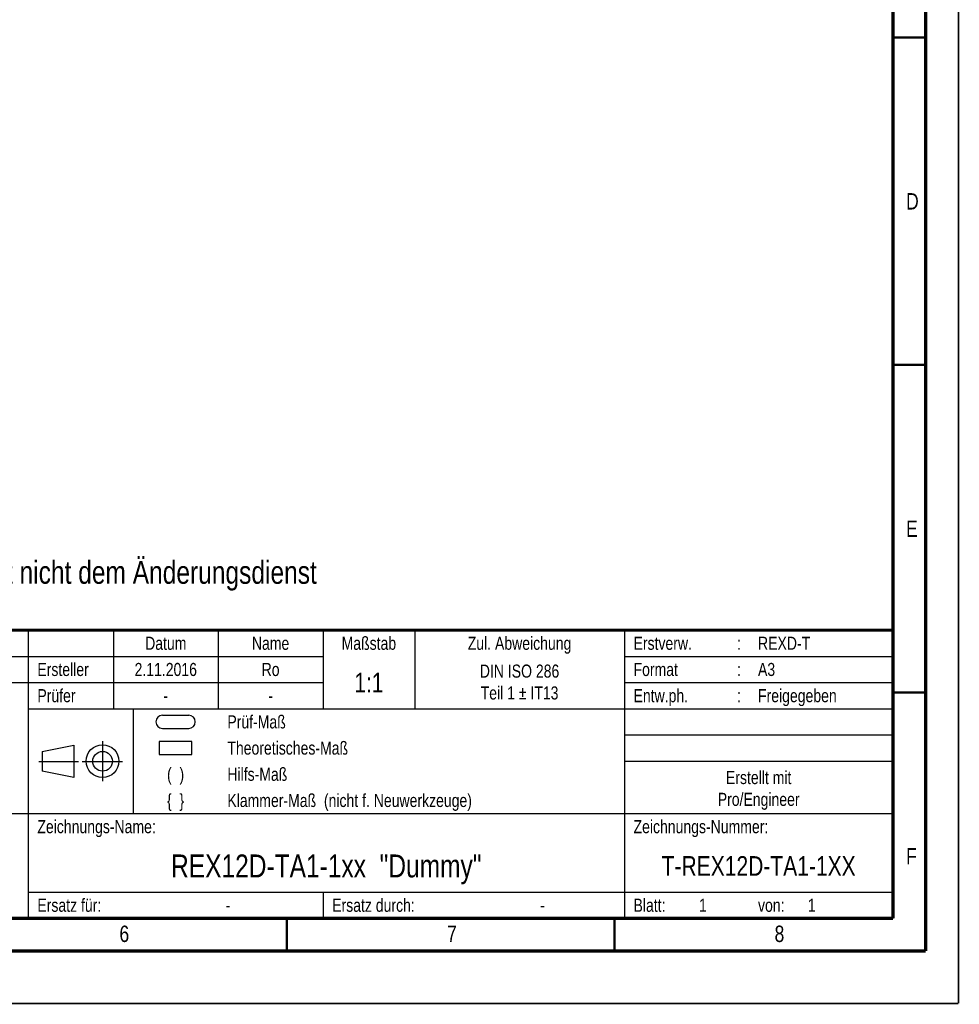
# Model space of a CAD drawing. Extents: x 0 to 420, y 0 to 297.
# Tile 18 of 22: x 277 to 420, y 0 to 150. Entities that reach past the tile are written whole.
import ezdxf

# ---------------------------------------------------------------- set-up
doc = ezdxf.new("R2010")
doc.units = 0
doc.header["$LTSCALE"] = 23.1
for name, color, linetype in [('_NOTIZEN', 7, 'CONTINUOUS'), ('T-REX12D-TA1-1XX_DXF_FORMAT', 7, 'CONTINUOUS'), ('T-REX12D-TA1-1XX_DXF_TEXT', 7, 'CONTINUOUS'), ('T-REX12D-TA1DXF_CONTINUOUS_LINE', 7, 'CONTINUOUS')]:
    doc.layers.add(name, color=color, linetype=linetype)
doc.styles.get("Standard").update_dxf_attribs({"font": 'txt', "width": 0.8})

# ---------------------------------------------------------------- blocks, each defined once
blk = doc.blocks.new('PROJEKTIONSMETHODE_BL0', base_point=(286, 37))
at = {"layer": 'T-REX12D-TA1DXF_CONTINUOUS_LINE', "color": 5, "linetype": 'CONTINUOUS'}
for p, q in [((280.15, 38.46), (284.98, 39.46)), ((284.98, 39.46), (284.98, 34.5)), ((280.15, 38.46), (280.15, 35.45)), ((284.98, 34.5), (280.15, 35.45))]:
    blk.add_line(p, q, dxfattribs=at)
at = {"layer": 'T-REX12D-TA1DXF_CONTINUOUS_LINE', "color": 9, "linetype": 'CONTINUOUS'}
for p, q in [((289.34, 40.05), (289.34, 33.95)), ((279.61, 36.95), (285.7, 36.95)), ((286.25, 36.95), (292.39, 36.95))]:
    blk.add_line(p, q, dxfattribs=at)
at = {"layer": 'T-REX12D-TA1DXF_CONTINUOUS_LINE', "color": 5, "linetype": 'CONTINUOUS'}
for centre, radius in [((289.35, 37.01), 2.5), ((289.35, 36.98), 1.5)]:
    blk.add_circle(centre, radius, dxfattribs=at)
blk = doc.blocks.new('PRUEF_BEMASSUNG_BL1', base_point=(300.5, 43))
at = {"layer": 'T-REX12D-TA1DXF_CONTINUOUS_LINE', "color": 7, "linetype": 'CONTINUOUS'}
for p, q in [((298.5, 44), (302.5, 44)), ((298.5, 42), (302.5, 42))]:
    blk.add_line(p, q, dxfattribs=at)
for centre, start, end in [((298.5, 43), 90, 270), ((302.5, 43), 270, 90)]:
    blk.add_arc(centre, 1, start, end, dxfattribs=at)
blk = doc.blocks.new('THEORETISCHE_BEMASSUNG_BL2', base_point=(300.5, 39))
at = {"layer": 'T-REX12D-TA1DXF_CONTINUOUS_LINE', "color": 7, "linetype": 'CONTINUOUS'}
for p, q in [((298, 40), (298, 38)), ((303, 40), (298, 40)), ((303, 38), (303, 40)), ((298, 38), (303, 38))]:
    blk.add_line(p, q, dxfattribs=at)

msp = doc.modelspace()

# ---------------------------------------------------------------- linework, layer by layer
at = {"layer": 'T-REX12D-TA1-1XX_DXF_FORMAT', "color": 2, "linetype": 'CONTINUOUS'}
for p, q in [((225, 57), (410, 57)), ((278, 57), (278, 13)), ((291, 57), (291, 45)), ((307, 57), (307, 45)), ((323, 57), (323, 45)), ((337, 57), (337, 45)), ((369, 57), (369, 13)), ((410, 57), (410, 13)), ((225, 53), (323, 53)), ((369, 53), (410, 53)), ((225, 49), (323, 49)), ((369, 49), (410, 49)), ((278, 45), (410, 45)), ((294, 45), (294, 29)), ((369, 41), (410, 41)), ((369, 37), (410, 37)), ((225, 29), (410, 29)), ((278, 17), (410, 17)), ((323, 17), (323, 13)), ((225, 13), (410, 13))]:
    msp.add_line(p, q, dxfattribs=at)
at = {"layer": 'T-REX12D-TA1-1XX_DXF_FORMAT', "color": 9, "linetype": 'CONTINUOUS', "const_width": 0.25}
for points in [[(420, 0), (420, 297)], [(0, 0), (420, 0)]]:
    msp.add_lwpolyline(points, dxfattribs=at)
at = {"layer": 'T-REX12D-TA1-1XX_DXF_FORMAT', "color": 7, "linetype": 'CONTINUOUS'}
for points, const_width in [([(415, 8), (415, 292)], 0.5), ([(410, 13), (410, 287)], 0.5), ([(410, 147.5), (415, 147.5)], 0.35), ([(410, 97.5), (415, 97.5)], 0.35), ([(225, 57), (410, 57)], 0.5), ([(410, 47.5), (415, 47.5)], 0.35), ([(20, 13), (410, 13)], 0.5), ([(317.5, 8), (317.5, 13)], 0.35), ([(367.5, 8), (367.5, 13)], 0.35), ([(15, 8), (415, 8)], 0.5)]:
    msp.add_lwpolyline(points, dxfattribs=dict(at, const_width=const_width))

# ---------------------------------------------------------------- block references
at = {"layer": 'T-REX12D-TA1DXF_CONTINUOUS_LINE', "color": 2, "linetype": 'CONTINUOUS'}
for name, p in [('PRUEF_BEMASSUNG_BL1', (300.5, 43)), ('PROJEKTIONSMETHODE_BL0', (286, 37)), ('THEORETISCHE_BEMASSUNG_BL2', (300.5, 39))]:
    msp.add_blockref(name, p, dxfattribs=at)

# ---------------------------------------------------------------- texts
at = {"layer": '_NOTIZEN', "color": 5, "linetype": 'CONTINUOUS'}
for s, insert, char_height, width, attachment_point in [('Prüf-Maß', (308.4, 44), 2, 17.357143, 1), ('Theoretisches-Maß', (308.4, 40), 2, 36.071429, 1), ('(  )', (300.5, 36), 2, 7.285714, 2), ('Hilfs-Maß', (308.4, 36), 2, 18.5, 1), ('Erstellt mit\\PPro/Engineer', (389.5, 35.5), 2, 25.071429, 2), ('\\{  \\}', (300.5, 32), 2, 8.142857, 2), ('Klammer-Maß  (nicht f. Neuwerkzeuge)', (308.4, 32), 2, 76.357143, 1), ('Zeichnungs-Name:', (279.4, 28), 2, 33.5, 1), ('Zeichnungs-Nummer:', (370.4, 28), 2, 38.214286, 1), ('REX12D-TA1-1xx  "Dummy"', (323.5, 22.75), 3.5, 90.75, 2), ('T-REX12D-TA1-1XX', (389.5, 22.5), 3, 55.714286, 2), ('Ersatz für:', (279.4, 16), 2, 21.428571, 1), ('Ersatz durch:', (324.4, 16), 2, 25.928571, 1), ('Blatt:', (370.4, 16), 2, 10.5, 1), ('1', (380.4, 16), 2, 1.714286, 1), ('von:', (389.4, 16), 2, 7.5, 1), (' 1', (396.4, 16), 2, 4.071429, 1), ('-', (308.5, 16), 2, 2.142857, 2), ('-', (356.5, 16), 2, 2.142857, 2)]:
    msp.add_mtext(s, dxfattribs=dict(at, insert=insert, char_height=char_height, width=width, attachment_point=attachment_point))
at = {"layer": 'T-REX12D-TA1-1XX_DXF_FORMAT', "color": 5, "linetype": 'CONTINUOUS'}
for s, insert, char_height, width, attachment_point in [('D', (412, 123.7288), 2.5, 3.392857, 1), ('E', (412, 73.7288), 2.5, 2.678571, 1), ('Datum', (299, 56), 2, 11.5, 2), ('Name', (315, 56), 2, 9.428571, 2), ('Maßstab', (330, 56), 2, 15.214286, 2), ('Zul. Abweichung', (353, 56), 2, 32, 2), ('Erstverw.', (370.4, 56), 2, 18.857143, 1), ('REXD-T', (389.4, 56), 2, 14.5, 1), (':', (386.5, 56), 2, 1.071429, 2), ('Ersteller', (279.4, 52), 2, 17.142857, 1), ('2.11.2016', (299, 52), 2, 18, 2), ('Ro', (315, 52), 2, 4.5, 2), ('DIN ISO 286\\PTeil 1 \\Fgdt;{\\Fgdt;`}\\Ftxt; IT13', (353, 51.75), 2, 28.428571, 2), ('Format', (370.4, 52), 2, 12.857143, 1), (':', (386.5, 52), 2, 1.071429, 2), ('A3', (389.4, 52), 2, 4.714286, 1), ('1:1', (330, 50.5), 3, 6.75, 2), ('Prüfer', (279.4, 48), 2, 12.214286, 1), ('Entw.ph.', (370.4, 48), 2, 16.714286, 1), ('Freigegeben', (389.4, 48), 2, 22.785714, 1), ('-', (299, 48), 2, 2.142857, 2), ('-', (315, 48), 2, 2.142857, 2), (':', (386.5, 48), 2, 1.071429, 2), ('F', (412, 23.7288), 2.5, 2.678571, 1), ('6', (291.9276, 11.8879), 2.5, 2.946429, 1), ('7', (341.9276, 11.8879), 2.5, 2.946429, 1), ('8', (391.9276, 11.8879), 2.5, 2.946429, 1)]:
    msp.add_mtext(s, dxfattribs=dict(at, insert=insert, char_height=char_height, width=width, attachment_point=attachment_point))
at = {"layer": 'T-REX12D-TA1-1XX_DXF_TEXT', "color": 5, "linetype": 'CONTINUOUS', "insert": (225.8911, 67.5823), "char_height": 3.5, "width": 199.5, "attachment_point": 1}
msp.add_mtext('Achtung: Zeichnung unterliegt nicht dem Änderungsdienst', dxfattribs=at)

doc.saveas('drawing.dxf')
